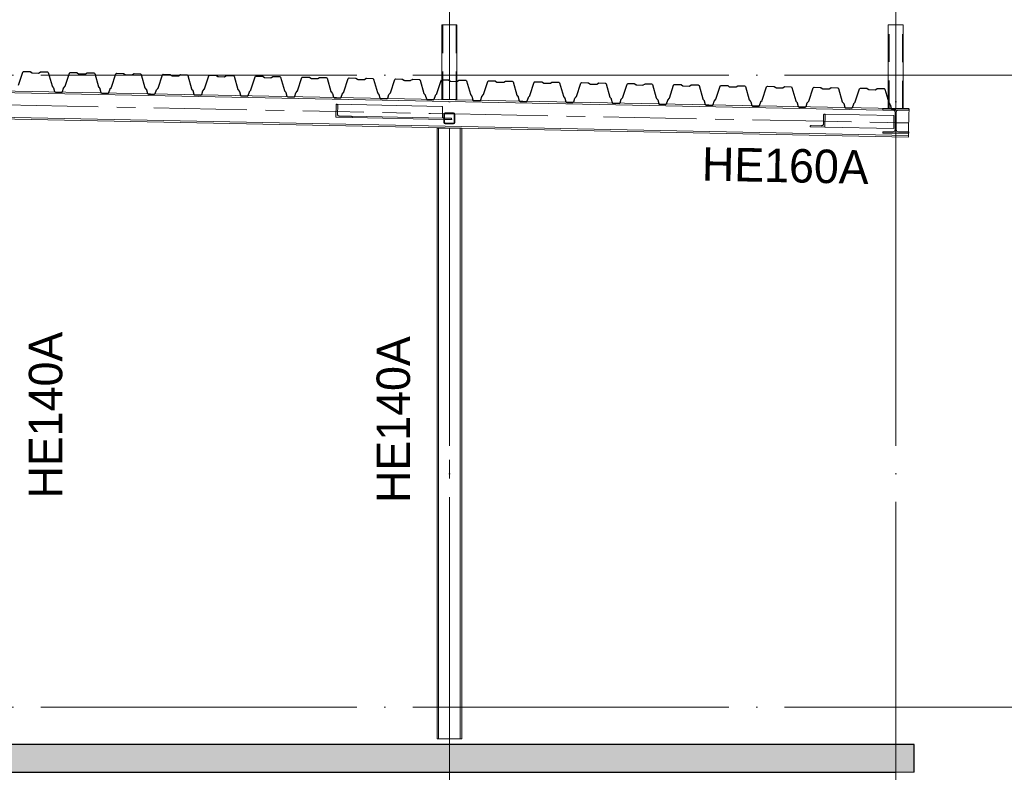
# Model space of a CAD drawing. Header units: millimetres. Extents: x 4517 to 474157, y -4632 to 9900.
# Tile 80 of 114: x 340815 to 346110, y -350 to 3698. Entities that reach past the tile are written whole.
import ezdxf

# ---------------------------------------------------------------- set-up
doc = ezdxf.new("R2010")
doc.units = ezdxf.units.MM
for name, pattern in [('WSP_hartlijn', [800, 500, -100, 100, -100]), ('WSP_hhidden', [250, 150, -100]), ('WSP_stramienlijn', [2000, 1700, -150, 0, -150])]:
    doc.linetypes.add(name, pattern=pattern)
for name, color, linetype, lineweight in [('00_algemeen - hartlijn', 7, 'WSP_hartlijn', 13), ('00_algemeen - hhidden - 0_13mm', 7, 'WSP_hhidden', 13), ('07_stramien', 4, 'Continuous', 13), ('07_stramien - levels', 7, 'Continuous', 13), ('23_vloeren', 2, 'Continuous', 18), ('23_vloeren - hatch', 1, 'Continuous', 18), ('23_vloeren -cut-', 3, 'Continuous', 25), ('28_hoofddraagconstructies - kolommen en liggers', 1, 'Continuous', 13), ('28_hoofddraagconstructies - kolommen en liggers - staal', 1, 'Continuous', 13), ('28_hoofddraagconstructies - kolommen en liggers - staal -cut-', 2, 'Continuous', 13), ('28_hoofddraagconstructies - tags', 7, 'Continuous', 18)]:
    doc.layers.add(name, color=color, linetype=linetype, lineweight=lineweight)
doc.styles.add('Revittext_1', font='txt', dxfattribs={"height": 180})

# ---------------------------------------------------------------- blocks, each defined once
blk = doc.blocks.new('28_WSP_SC_staal - HE v21-0 - HE140A - S235-1325940-as F')
at = {"layer": '00_algemeen - hartlijn'}
blk.add_line((41000, -170), (41000, 3114.7), dxfattribs=at)
blk = doc.blocks.new('28_WSP_SF_staal - HE v21-0 - HE140A-1328806-as F')
at = {"layer": '28_hoofddraagconstructies - kolommen en liggers', "linetype": 'WSP_hhidden'}
blk.add_hatch(color=256, dxfattribs=at).paths.add_polyline_path([(50530, 3087.1), (50670, 3087.1), (50670, 3095.6), (50614.8, 3095.6), (50606.3, 3099.2), (50602.8, 3107.6), (50602.8, 3199.6), (50607.2, 3208.5), (50614.8, 3211.6), (50670, 3211.6), (50670, 3220.1), (50530, 3220.1), (50530, 3211.6), (50585.3, 3211.6), (50593.7, 3208.1), (50597.3, 3199.6), (50597.3, 3107.6), (50593.7, 3099.2), (50585.3, 3095.6), (50530, 3095.6)])
at = {"layer": '28_hoofddraagconstructies - kolommen en liggers - staal -cut-'}
for p, q in [((50530, 3220.1), (50530, 3211.6)), ((50670, 3220.1), (50530, 3220.1)), ((50530, 3211.6), (50585.3, 3211.6)), ((50597.3, 3199.6), (50597.3, 3107.6)), ((50602.8, 3107.6), (50602.8, 3199.6)), ((50614.8, 3211.6), (50670, 3211.6)), ((50670, 3211.6), (50670, 3220.1)), ((50585.3, 3095.6), (50530, 3095.6)), ((50530, 3095.6), (50530, 3087.1)), ((50530, 3087.1), (50670, 3087.1)), ((50670, 3095.6), (50614.8, 3095.6)), ((50670, 3087.1), (50670, 3095.6))]:
    blk.add_line(p, q, dxfattribs=at)
for centre, start, end in [((50585.3, 3199.6), 0, 90), ((50614.8, 3199.6), 90, 180), ((50585.3, 3107.6), 270, 0), ((50614.8, 3107.6), 180, 270)]:
    blk.add_arc(centre, 12, start, end, dxfattribs=at)
blk = doc.blocks.new('28_WSP_SF_staal - RHS v18-0 - SHSC 60x60x4 - S275-1328984-as F')
at = {"layer": '28_hoofddraagconstructies - kolommen en liggers', "linetype": 'WSP_hhidden'}
h = blk.add_hatch(color=256, dxfattribs=at)
h.paths.add_polyline_path([(48178, 3138), (48222, 3138), (48227.7, 3140.4), (48230, 3146), (48230, 3190), (48227.7, 3195.7), (48222, 3198), (48178, 3198), (48172.3, 3195.7), (48170, 3190), (48170.2, 3145.4), (48172.3, 3140.4)])
h.paths.add_polyline_path([(48222, 3142), (48178, 3142), (48175.2, 3143.2), (48174, 3146), (48174, 3190), (48175.2, 3192.9), (48178, 3194), (48222, 3194), (48224.8, 3192.9), (48226, 3190), (48226, 3146), (48224.8, 3143.2)])
at = {"layer": '28_hoofddraagconstructies - kolommen en liggers - staal -cut-'}
for p, q in [((48170, 3190), (48170, 3146)), ((48174, 3146), (48174, 3190)), ((48222, 3198), (48178, 3198)), ((48178, 3194), (48222, 3194)), ((48226, 3190), (48226, 3146)), ((48230, 3146), (48230, 3190)), ((48222, 3142), (48178, 3142)), ((48178, 3138), (48222, 3138))]:
    blk.add_line(p, q, dxfattribs=at)
for centre, radius, start, end in [((48178, 3190), 8, 90, 180), ((48178, 3190), 4, 90, 180), ((48222, 3190), 8, 0, 90), ((48222, 3190), 4, 0, 90), ((48178, 3146), 8, 180, 270), ((48178, 3146), 4, 180, 270), ((48222, 3146), 8, 270, 360), ((48222, 3146), 4, 270, 0)]:
    blk.add_arc(centre, radius, start, end, dxfattribs=at)
blk = doc.blocks.new('28_WSP_SC_staal - RHS v18-0 - SHSC 80x80x4 - S275-1327902-as F')
at = {"layer": '00_algemeen - hartlijn'}
blk.add_line((48200, 3268.9), (48200, 3670.1), dxfattribs=at)
at = {"layer": '00_algemeen - hhidden - 0_13mm'}
for p, q in [((48164, 3268.9), (48164, 3670.1)), ((48236, 3268.9), (48236, 3670.1))]:
    blk.add_line(p, q, dxfattribs=at)
blk = doc.blocks.new('28_WSP_SF_staal - HFL v21-0 - Lequ 70x70x7-1325707-as F')
at = {"layer": '28_hoofddraagconstructies - kolommen en liggers', "linetype": 'WSP_hhidden'}
blk.add_hatch(color=256, dxfattribs=at).paths.add_polyline_path([(50218.5, 3120.7), (50219.9, 3190.7), (50217.1, 3190.8), (50212, 3186.4), (50209.9, 3133), (50207.1, 3129.9), (50203, 3128.3), (50191.4, 3128.3), (50145.4, 3129.2), (50140.3, 3124.8), (50140.2, 3122.3), (50191.4, 3121.3)])
at = {"layer": '28_hoofddraagconstructies - kolommen en liggers - staal'}
for p, q in [((50219.9, 3190.7), (50590.3, 3183.3)), ((50590.3, 3183.3), (50588.9, 3113.3)), ((50218.5, 3120.7), (50588.9, 3113.3))]:
    blk.add_line(p, q, dxfattribs=at)
at = {"layer": '28_hoofddraagconstructies - kolommen en liggers - staal -cut-'}
for p, q in [((50212, 3186.4), (50211, 3136.9)), ((50219.9, 3190.7), (50217.1, 3190.8)), ((50218.5, 3120.7), (50219.9, 3190.7)), ((50140.3, 3124.8), (50140.2, 3122.3)), ((50200.7, 3128.1), (50145.4, 3129.2)), ((50140.2, 3122.3), (50218.5, 3120.7))]:
    blk.add_line(p, q, dxfattribs=at)
at = {"layer": '28_hoofddraagconstructies - kolommen en liggers - staal -cut-', "flags": 128}
for points in [[(50217.1, 3190.8), (50216, 3190.7), (50214.9, 3190.4), (50213.9, 3189.9), (50213.1, 3189.2), (50212.5, 3188.3), (50212.1, 3187.4), (50212, 3186.4)], [(50145.4, 3129.2), (50144.3, 3129.1), (50143.2, 3128.8), (50142.3, 3128.3), (50141.4, 3127.6), (50140.8, 3126.7), (50140.4, 3125.8), (50140.3, 3124.8)], [(50211, 3136.9), (50210.7, 3134.9), (50209.9, 3133), (50208.7, 3131.3), (50207.1, 3129.9), (50205.1, 3128.9), (50203, 3128.3), (50200.7, 3128.1)]]:
    blk.add_lwpolyline(points, dxfattribs=at)
blk = doc.blocks.new('28_WSP_SF_staal - HE v21-0 - HE160A-1328804-as F')
at = {"layer": '00_algemeen - hartlijn'}
for p, q in [((45811.6, 3239.7), (47590.2, 3204.2)), ((48097.5, 3194.1), (48171.1, 3192.6)), ((48175, 3192.5), (48225.4, 3191.5)), ((48229.4, 3191.5), (50211.3, 3151.9)), ((50554, 3145), (50597.3, 3144.2)), ((50602.8, 3144.1), (50670.2, 3142.7))]:
    blk.add_line(p, q, dxfattribs=at)
at = {"layer": '28_hoofddraagconstructies - kolommen en liggers', "linetype": 'WSP_hhidden'}
for p, q in [((47590.2, 3204.2), (48097.5, 3194.1)), ((48171.1, 3192.6), (48175, 3192.5)), ((48225.4, 3191.5), (48229.4, 3191.5)), ((50211.3, 3151.9), (50553.9, 3145)), ((50597.3, 3144.2), (50602.7, 3144.1))]:
    blk.add_line(p, q, dxfattribs=at)
blk = doc.blocks.new('28_WSP_SF_staal - HFL v21-0 - Lequ 70x70x7-1325704-as F')
at = {"layer": '28_hoofddraagconstructies - kolommen en liggers', "linetype": 'WSP_hhidden'}
blk.add_hatch(color=256, dxfattribs=at).paths.add_polyline_path([(47676.8, 3171.5), (47676.8, 3174), (47671.3, 3178.6), (47604.8, 3180.8), (47600.9, 3183.4), (47598.8, 3187), (47598.6, 3189.1), (47599.6, 3238.5), (47594, 3243.2), (47590.9, 3243.2), (47589.5, 3173.2), (47592.5, 3173.2)])
for p, q in [((48163.4, 3227.3), (48162.4, 3177.8)), ((48174, 3168.6), (48170, 3168.6)), ((48174, 3161.6), (48170, 3161.6))]:
    blk.add_line(p, q, dxfattribs=at)
for centre, major_axis, start_param, end_param in [((48159.8, 3227.4), (0.09, 4.5), 4.712389, 6.283185), ((48169.6, 3177.6), (0.18, 9), 1.570796, 3.116304)]:
    blk.add_ellipse(centre, major_axis=major_axis, ratio=0.80215, start_param=start_param, end_param=end_param, dxfattribs=at)
at = {"layer": '28_hoofddraagconstructies - kolommen en liggers - staal'}
for p, q in [((48159.9, 3231.9), (47594, 3243.2)), ((48170, 3168.6), (47671.3, 3178.6)), ((48170, 3161.6), (47676.8, 3171.5)), ((48209.1, 3167.9), (48174, 3168.6)), ((48212.6, 3160.8), (48174, 3161.6)), ((48212.7, 3163.3), (48212.6, 3160.8))]:
    blk.add_line(p, q, dxfattribs=at)
blk.add_ellipse((48209.1, 3163.4), major_axis=(0.09, 4.5), ratio=0.80215, start_param=4.712389, end_param=6.283185, dxfattribs=at)
at = {"layer": '28_hoofddraagconstructies - kolommen en liggers - staal -cut-'}
for p, q in [((47590.9, 3243.2), (47589.5, 3173.2)), ((47594, 3243.2), (47590.9, 3243.2)), ((47598.6, 3189.1), (47599.6, 3238.5)), ((47671.3, 3178.6), (47609.6, 3179.8)), ((47589.5, 3173.2), (47676.8, 3171.5)), ((47676.8, 3171.5), (47676.8, 3174))]:
    blk.add_line(p, q, dxfattribs=at)
at = {"layer": '28_hoofddraagconstructies - kolommen en liggers - staal -cut-', "flags": 128}
for points in [[(47599.6, 3238.5), (47599.4, 3239.5), (47599, 3240.5), (47598.4, 3241.4), (47597.5, 3242.1), (47596.5, 3242.7), (47595.3, 3243), (47594.4, 3243.1)], [(47609.6, 3179.8), (47607.1, 3180.1), (47604.8, 3180.8), (47602.7, 3181.9), (47600.9, 3183.4), (47599.6, 3185.1), (47598.8, 3187), (47598.6, 3189.1)], [(47676.8, 3174), (47676.7, 3175), (47676.3, 3176), (47675.7, 3176.8), (47674.8, 3177.5), (47673.7, 3178.1), (47672.6, 3178.5), (47671.6, 3178.6)]]:
    blk.add_lwpolyline(points, dxfattribs=at)
blk = doc.blocks.new('28_WSP_SC_staal - RHS v18-0 - SHSC 80x80x4 - S275-1327757-as F')
at = {"layer": '00_algemeen - hartlijn'}
blk.add_line((50600, 3220.1), (50600, 3670.1), dxfattribs=at)
at = {"layer": '00_algemeen - hhidden - 0_13mm'}
for p, q in [((50564, 3220.9), (50564, 3670.1)), ((50636, 3220.1), (50636, 3670.1))]:
    blk.add_line(p, q, dxfattribs=at)
at = {"layer": '28_hoofddraagconstructies - kolommen en liggers', "linetype": 'WSP_hhidden'}
for p, q in [((50560, 3220.9), (50560, 3220.1)), ((50564, 3220.1), (50564, 3220.8))]:
    blk.add_line(p, q, dxfattribs=at)
at = {"layer": '28_hoofddraagconstructies - kolommen en liggers - staal'}
for p, q in [((50560, 3670.1), (50560, 3260.2)), ((50560, 3670.1), (50568, 3670.1)), ((50568, 3670.1), (50632, 3670.1)), ((50632, 3670.1), (50640, 3670.1)), ((50640, 3220.1), (50640, 3670.1)), ((50560, 3259.9), (50560, 3220.9))]:
    blk.add_line(p, q, dxfattribs=at)

msp = doc.modelspace()

# ---------------------------------------------------------------- hatches: boundary and pattern name
at = {"layer": '23_vloeren - hatch'}
h = msp.add_hatch(color=10, dxfattribs=at)
h.paths.add_polyline_path([(345526.1, -350), (345626.1, -350), (345626.1, -200), (333426.1, -200), (333426.1, -350), (344285.8, -350)])
h.paths.add_polyline_path([(297426.1, -350), (324026.1, -350), (324026.1, -200), (297426.1, -200)])

# ---------------------------------------------------------------- linework, layer by layer
at = {"layer": '07_stramien', "linetype": 'WSP_stramienlijn'}
for p, q in [((343126.1, -4594.5), (343126.1, 9000)), ((345526.1, -4594.5), (345526.1, 9000))]:
    msp.add_line(p, q, dxfattribs=at)
at = {"layer": '07_stramien - levels', "linetype": 'WSP_stramienlijn'}
for p, q in [((292926.1, 3400), (349200.4, 3400)), ((292926.1, 0), (349200.4, 0))]:
    msp.add_line(p, q, dxfattribs=at)
at = {"layer": '23_vloeren', "color": 55}
msp.add_line((345526.1, -350), (345626.1, -350), dxfattribs=at)
at = {"layer": '23_vloeren -cut-'}
for p, q in [((340809.4, 3345.7), (340832.6, 3416.5)), ((340832.6, 3416.5), (340834.4, 3419)), ((340834.4, 3419), (340837.4, 3419.9)), ((340837.4, 3419.9), (340871.3, 3419.2)), ((340871.3, 3419.2), (340872.7, 3419)), ((340872.7, 3419), (340874, 3418.3)), ((340874, 3418.3), (340881.9, 3412.9)), ((340881.9, 3412.9), (340883.2, 3412.2)), ((340883.2, 3412.2), (340884.6, 3412)), ((340884.6, 3412), (340916.7, 3411.3)), ((340916.7, 3411.3), (340918.1, 3411.5)), ((340918.1, 3411.5), (340919.5, 3412.1)), ((340919.5, 3412.1), (340927.5, 3417.3)), ((340927.5, 3417.3), (340928.9, 3417.9)), ((340928.9, 3417.9), (340930.3, 3418.1)), ((340930.3, 3418.1), (340964.2, 3417.4)), ((340964.2, 3417.4), (340967.1, 3416.3)), ((340967.1, 3416.3), (340968.9, 3413.7)), ((340968.9, 3413.7), (340989.2, 3342.1)), ((341059.3, 3340.7), (341082.5, 3411.5)), ((341082.5, 3411.5), (341084.4, 3414)), ((341084.4, 3414), (341087.4, 3414.9)), ((341087.4, 3414.9), (341121.2, 3414.2)), ((341121.2, 3414.2), (341122.7, 3414)), ((341122.7, 3414), (341124, 3413.3)), ((341124, 3413.3), (341131.8, 3407.9)), ((341131.8, 3407.9), (341133.1, 3407.2)), ((341133.1, 3407.2), (341134.6, 3407)), ((341134.6, 3407), (341166.6, 3406.3)), ((341166.6, 3406.3), (341168.1, 3406.5)), ((341168.1, 3406.5), (341169.4, 3407.1)), ((341169.4, 3407.1), (341177.5, 3412.3)), ((341177.5, 3412.3), (341178.8, 3412.9)), ((341178.8, 3412.9), (341180.3, 3413.1)), ((341180.3, 3413.1), (341214.1, 3412.4)), ((341214.1, 3412.4), (341217.1, 3411.3)), ((341217.1, 3411.3), (341218.8, 3408.7)), ((341218.8, 3408.7), (341239.2, 3337.1)), ((341309.3, 3335.7), (341332.5, 3406.5)), ((341332.5, 3406.5), (341334.3, 3409)), ((341334.3, 3409), (341337.3, 3409.9)), ((341337.3, 3409.9), (341371.2, 3409.2)), ((341371.2, 3409.2), (341372.6, 3409)), ((341372.6, 3409), (341373.9, 3408.3)), ((341373.9, 3408.3), (341381.8, 3402.9)), ((341381.8, 3402.9), (341383.1, 3402.2)), ((341383.1, 3402.2), (341384.5, 3402)), ((341384.5, 3402), (341416.6, 3401.3)), ((341416.6, 3401.3), (341418, 3401.5)), ((341418, 3401.5), (341419.4, 3402.1)), ((341419.4, 3402.1), (341427.4, 3407.3)), ((341427.4, 3407.3), (341428.8, 3407.9)), ((341428.8, 3407.9), (341430.2, 3408.1)), ((341430.2, 3408.1), (341464.1, 3407.4)), ((341464.1, 3407.4), (341467, 3406.3)), ((341467, 3406.3), (341468.8, 3403.7)), ((341468.8, 3403.7), (341489.1, 3332.1)), ((341559.2, 3330.7), (341582.4, 3401.5)), ((341582.4, 3401.5), (341584.3, 3404)), ((341584.3, 3404), (341587.3, 3404.9)), ((341587.3, 3404.9), (341621.1, 3404.2)), ((341621.1, 3404.2), (341622.6, 3404)), ((341622.6, 3404), (341623.9, 3403.3)), ((341623.9, 3403.3), (341631.7, 3397.9)), ((341631.7, 3397.9), (341633, 3397.2)), ((341633, 3397.2), (341634.5, 3397)), ((341634.5, 3397), (341666.5, 3396.3)), ((341666.5, 3396.3), (341668, 3396.5)), ((341668, 3396.5), (341669.3, 3397.1)), ((341669.3, 3397.1), (341677.4, 3402.3)), ((341677.4, 3402.3), (341678.7, 3402.9)), ((341678.7, 3402.9), (341680.2, 3403.1)), ((341680.2, 3403.1), (341714, 3402.4)), ((341714, 3402.4), (341717, 3401.3)), ((341717, 3401.3), (341718.7, 3398.7)), ((341718.7, 3398.7), (341739.1, 3327.1)), ((341809.2, 3325.7), (341832.4, 3396.5)), ((341832.4, 3396.5), (341834.2, 3399)), ((341834.2, 3399), (341837.2, 3399.9)), ((341837.2, 3399.9), (341871.1, 3399.2)), ((341871.1, 3399.2), (341872.5, 3399)), ((341872.5, 3399), (341873.8, 3398.3)), ((341873.8, 3398.3), (341881.7, 3392.9)), ((341881.7, 3392.9), (341883, 3392.2)), ((341883, 3392.2), (341884.4, 3392)), ((341884.4, 3392), (341916.5, 3391.3)), ((341916.5, 3391.3), (341917.9, 3391.5)), ((341917.9, 3391.5), (341919.3, 3392.1)), ((341919.3, 3392.1), (341927.3, 3397.3)), ((341927.3, 3397.3), (341928.7, 3397.9)), ((341928.7, 3397.9), (341930.1, 3398.1)), ((341930.1, 3398.1), (341964, 3397.4)), ((341964, 3397.4), (341966.9, 3396.3)), ((341966.9, 3396.3), (341968.7, 3393.7)), ((341968.7, 3393.7), (341989, 3322.1)), ((342059.1, 3320.7), (342082.3, 3391.5)), ((342082.3, 3391.5), (342084.2, 3394)), ((342084.2, 3394), (342087.2, 3394.9)), ((342087.2, 3394.9), (342121, 3394.2)), ((342121, 3394.2), (342122.5, 3394)), ((342122.5, 3394), (342123.8, 3393.3)), ((342123.8, 3393.3), (342131.6, 3387.9)), ((342169.2, 3387.1), (342177.3, 3392.3)), ((342177.3, 3392.3), (342178.6, 3392.9)), ((342178.6, 3392.9), (342180.1, 3393.1)), ((342180.1, 3393.1), (342213.9, 3392.4)), ((342213.9, 3392.4), (342216.9, 3391.3)), ((342216.9, 3391.3), (342218.6, 3388.7)), ((342218.6, 3388.7), (342239, 3317.1)), ((342332.3, 3386.5), (342334.1, 3389)), ((342334.1, 3389), (342337.1, 3389.9)), ((342337.1, 3389.9), (342371, 3389.2)), ((342371, 3389.2), (342372.4, 3389)), ((342372.4, 3389), (342373.7, 3388.3)), ((340989.2, 3342.1), (340989.6, 3341.1)), ((340989.6, 3341.1), (340990.3, 3340.2)), ((340990.3, 3340.2), (340996, 3333.5)), ((341052.2, 3332.4), (341058.2, 3338.8)), ((341058.2, 3338.8), (341058.9, 3339.7)), ((341058.9, 3339.7), (341059.3, 3340.7)), ((341239.2, 3337.1), (341239.6, 3336.1)), ((341239.6, 3336.1), (341240.2, 3335.2)), ((341308.8, 3334.7), (341309.3, 3335.7)), ((342131.6, 3387.9), (342132.9, 3387.2)), ((342132.9, 3387.2), (342134.4, 3387)), ((342134.4, 3387), (342166.4, 3386.3)), ((342166.4, 3386.3), (342167.9, 3386.5)), ((342167.9, 3386.5), (342169.2, 3387.1)), ((342309.1, 3315.7), (342332.3, 3386.5)), ((342373.7, 3388.3), (342381.6, 3382.9)), ((342381.6, 3382.9), (342382.9, 3382.2)), ((342382.9, 3382.2), (342384.3, 3382)), ((342384.3, 3382), (342416.4, 3381.3)), ((342416.4, 3381.3), (342417.8, 3381.5)), ((342417.8, 3381.5), (342419.2, 3382.1)), ((342419.2, 3382.1), (342427.2, 3387.3)), ((342427.2, 3387.3), (342428.6, 3387.9)), ((342428.6, 3387.9), (342430, 3388.1)), ((342430, 3388.1), (342463.9, 3387.4)), ((342463.9, 3387.4), (342466.8, 3386.3)), ((342466.8, 3386.3), (342468.6, 3383.7)), ((342468.6, 3383.7), (342488.9, 3312.1)), ((342559, 3310.7), (342582.2, 3381.5)), ((342582.2, 3381.5), (342584.1, 3384)), ((342584.1, 3384), (342587.1, 3384.9)), ((342587.1, 3384.9), (342620.9, 3384.2)), ((342620.9, 3384.2), (342622.4, 3384)), ((342622.4, 3384), (342623.7, 3383.3)), ((342623.7, 3383.3), (342631.5, 3377.9)), ((342631.5, 3377.9), (342632.8, 3377.2)), ((342632.8, 3377.2), (342634.3, 3377)), ((342634.3, 3377), (342666.3, 3376.3)), ((342666.3, 3376.3), (342667.8, 3376.5)), ((342667.8, 3376.5), (342669.1, 3377.1)), ((342669.1, 3377.1), (342677.2, 3382.3)), ((342677.2, 3382.3), (342678.5, 3382.9)), ((342678.5, 3382.9), (342680, 3383.1)), ((342680, 3383.1), (342713.8, 3382.4)), ((342713.8, 3382.4), (342716.8, 3381.3)), ((342716.8, 3381.3), (342718.5, 3378.8)), ((342718.5, 3378.8), (342738.9, 3307.1)), ((342809, 3305.7), (342832.2, 3376.5)), ((342832.2, 3376.5), (342834, 3379)), ((342834, 3379), (342837, 3379.9)), ((342837, 3379.9), (342870.9, 3379.2)), ((342870.9, 3379.2), (342872.3, 3379)), ((342872.3, 3379), (342873.6, 3378.3)), ((342873.6, 3378.3), (342881.5, 3372.9)), ((342881.5, 3372.9), (342882.8, 3372.2)), ((342882.8, 3372.2), (342884.2, 3372)), ((342884.2, 3372), (342916.3, 3371.4)), ((342916.3, 3371.4), (342917.7, 3371.5)), ((342917.7, 3371.5), (342919.1, 3372.1)), ((342919.1, 3372.1), (342927.1, 3377.3)), ((342927.1, 3377.3), (342928.5, 3377.9)), ((342928.5, 3377.9), (342929.9, 3378.1)), ((342929.9, 3378.1), (342963.8, 3377.4)), ((342963.8, 3377.4), (342966.7, 3376.3)), ((342966.7, 3376.3), (342968.5, 3373.8)), ((342968.5, 3373.8), (342988.8, 3302.1)), ((343058.9, 3300.7), (343082.1, 3371.5)), ((343082.1, 3371.5), (343084, 3374)), ((343084, 3374), (343087, 3374.9)), ((343087, 3374.9), (343120.8, 3374.2)), ((343120.8, 3374.2), (343122.3, 3374)), ((343122.3, 3374), (343123.6, 3373.3)), ((343123.6, 3373.3), (343131.4, 3367.9)), ((343131.4, 3367.9), (343132.7, 3367.2)), ((343132.7, 3367.2), (343134.2, 3367)), ((343134.2, 3367), (343166.2, 3366.4)), ((343166.2, 3366.4), (343167.7, 3366.5)), ((343167.7, 3366.5), (343169, 3367.1)), ((343169, 3367.1), (343177.1, 3372.3)), ((343177.1, 3372.3), (343178.4, 3372.9)), ((343178.4, 3372.9), (343179.9, 3373.1)), ((343179.9, 3373.1), (343213.7, 3372.4)), ((343213.7, 3372.4), (343216.7, 3371.3)), ((343216.7, 3371.3), (343218.4, 3368.8)), ((343218.4, 3368.8), (343238.8, 3297.1)), ((343308.9, 3295.7), (343332.1, 3366.5)), ((343332.1, 3366.5), (343333.9, 3369)), ((343333.9, 3369), (343336.9, 3369.9)), ((343336.9, 3369.9), (343370.8, 3369.2)), ((343370.8, 3369.2), (343372.2, 3369)), ((343372.2, 3369), (343373.5, 3368.3)), ((343373.5, 3368.3), (343381.4, 3362.9)), ((343381.4, 3362.9), (343382.7, 3362.2)), ((343382.7, 3362.2), (343384.1, 3362)), ((343384.1, 3362), (343416.2, 3361.4)), ((343416.2, 3361.4), (343417.6, 3361.5)), ((343417.6, 3361.5), (343419, 3362.1)), ((343419, 3362.1), (343427, 3367.3)), ((343427, 3367.3), (343428.4, 3367.9)), ((343428.4, 3367.9), (343429.8, 3368.1)), ((343429.8, 3368.1), (343463.7, 3367.4)), ((343463.7, 3367.4), (343466.6, 3366.3)), ((343466.6, 3366.3), (343468.4, 3363.8)), ((343468.4, 3363.8), (343488.7, 3292.1)), ((343558.8, 3290.7), (343582, 3361.5)), ((343582, 3361.5), (343583.9, 3364)), ((343583.9, 3364), (343586.9, 3364.9)), ((343586.9, 3364.9), (343620.7, 3364.2)), ((343620.7, 3364.2), (343622.2, 3364)), ((343622.2, 3364), (343623.5, 3363.4)), ((343623.5, 3363.4), (343631.3, 3357.9)), ((343631.3, 3357.9), (343632.6, 3357.2)), ((343632.6, 3357.2), (343634.1, 3357)), ((343634.1, 3357), (343666.1, 3356.4)), ((343666.1, 3356.4), (343667.6, 3356.5)), ((343667.6, 3356.5), (343668.9, 3357.1)), ((343668.9, 3357.1), (343677, 3362.3)), ((343677, 3362.3), (343678.3, 3362.9)), ((343678.3, 3362.9), (343679.8, 3363.1)), ((343679.8, 3363.1), (343713.6, 3362.4)), ((343713.6, 3362.4), (343716.6, 3361.3)), ((343716.6, 3361.3), (343718.3, 3358.8)), ((343718.3, 3358.8), (343738.7, 3287.1)), ((343808.8, 3285.7), (343832, 3356.5)), ((343832, 3356.5), (343833.8, 3359)), ((343833.8, 3359), (343836.8, 3359.9)), ((343836.8, 3359.9), (343870.7, 3359.2)), ((343870.7, 3359.2), (343872.1, 3359)), ((343872.1, 3359), (343873.4, 3358.4)), ((343873.4, 3358.4), (343881.3, 3352.9)), ((343881.3, 3352.9), (343882.6, 3352.2)), ((343882.6, 3352.2), (343884, 3352)), ((343884, 3352), (343916.1, 3351.4)), ((343916.1, 3351.4), (343917.5, 3351.5)), ((343917.5, 3351.5), (343918.9, 3352.1)), ((343918.9, 3352.1), (343926.9, 3357.3)), ((343926.9, 3357.3), (343928.3, 3357.9)), ((343928.3, 3357.9), (343929.7, 3358.1)), ((343929.7, 3358.1), (343963.6, 3357.4)), ((343963.6, 3357.4), (343966.5, 3356.3)), ((343966.5, 3356.3), (343968.3, 3353.8)), ((343968.3, 3353.8), (343988.6, 3282.1)), ((344058.7, 3280.7), (344081.9, 3351.5)), ((344081.9, 3351.5), (344083.8, 3354)), ((344083.8, 3354), (344086.8, 3354.9)), ((344086.8, 3354.9), (344120.6, 3354.2)), ((344120.6, 3354.2), (344122.1, 3354)), ((344122.1, 3354), (344123.4, 3353.4)), ((344123.4, 3353.4), (344131.2, 3347.9)), ((344131.2, 3347.9), (344132.5, 3347.2)), ((344132.5, 3347.2), (344134, 3347)), ((344134, 3347), (344166, 3346.4)), ((344166, 3346.4), (344167.5, 3346.5)), ((344167.5, 3346.5), (344168.8, 3347.1)), ((344168.8, 3347.1), (344176.9, 3352.3)), ((344176.9, 3352.3), (344178.2, 3352.9)), ((344178.2, 3352.9), (344179.7, 3353.1)), ((344179.7, 3353.1), (344213.5, 3352.4)), ((344213.5, 3352.4), (344216.5, 3351.3)), ((344216.5, 3351.3), (344218.2, 3348.8)), ((344218.2, 3348.8), (344238.6, 3277.1)), ((344308.7, 3275.7), (344331.9, 3346.5)), ((344331.9, 3346.5), (344333.7, 3349)), ((344333.7, 3349), (344336.7, 3349.9)), ((344336.7, 3349.9), (344370.6, 3349.2)), ((344370.6, 3349.2), (344372, 3349)), ((344372, 3349), (344373.3, 3348.4)), ((344373.3, 3348.4), (344381.2, 3342.9)), ((344381.2, 3342.9), (344382.5, 3342.2)), ((344382.5, 3342.2), (344383.9, 3342)), ((344383.9, 3342), (344416, 3341.4)), ((344416, 3341.4), (344417.4, 3341.5)), ((344417.4, 3341.5), (344418.8, 3342.1)), ((344418.8, 3342.1), (344426.8, 3347.3)), ((344426.8, 3347.3), (344428.2, 3347.9)), ((344428.2, 3347.9), (344429.6, 3348.1)), ((344429.6, 3348.1), (344463.5, 3347.4)), ((344463.5, 3347.4), (344466.4, 3346.3)), ((344466.4, 3346.3), (344468.2, 3343.8)), ((344468.2, 3343.8), (344488.5, 3272.1)), ((344558.6, 3270.7), (344581.8, 3341.5)), ((344581.8, 3341.5), (344583.7, 3344)), ((344583.7, 3344), (344586.7, 3344.9)), ((344586.7, 3344.9), (344620.5, 3344.2)), ((344620.5, 3344.2), (344622, 3344)), ((344622, 3344), (344623.3, 3343.4)), ((344623.3, 3343.4), (344631.1, 3337.9)), ((344631.1, 3337.9), (344632.4, 3337.2)), ((344632.4, 3337.2), (344633.9, 3337)), ((344633.9, 3337), (344665.9, 3336.4)), ((344665.9, 3336.4), (344667.4, 3336.5)), ((344667.4, 3336.5), (344668.7, 3337.1)), ((344668.7, 3337.1), (344676.8, 3342.3)), ((344676.8, 3342.3), (344678.1, 3342.9)), ((344678.1, 3342.9), (344679.6, 3343.1)), ((344679.6, 3343.1), (344713.4, 3342.4)), ((344713.4, 3342.4), (344716.4, 3341.4)), ((344716.4, 3341.4), (344718.1, 3338.8)), ((344718.1, 3338.8), (344738.5, 3267.1)), ((344808.6, 3265.7), (344831.8, 3336.5)), ((344831.8, 3336.5), (344833.6, 3339)), ((344833.6, 3339), (344836.6, 3339.9)), ((344836.6, 3339.9), (344870.5, 3339.2)), ((344870.5, 3339.2), (344871.9, 3339)), ((344871.9, 3339), (344873.2, 3338.4)), ((344873.2, 3338.4), (344881.1, 3332.9)), ((344918.7, 3332.1), (344926.7, 3337.3)), ((344926.7, 3337.3), (344928.1, 3337.9)), ((344928.1, 3337.9), (344929.5, 3338.1)), ((344929.5, 3338.1), (344963.4, 3337.4)), ((344963.4, 3337.4), (344966.3, 3336.4)), ((344966.3, 3336.4), (344968.1, 3333.8)), ((340996, 3333.5), (340996.6, 3332.6)), ((340996.6, 3332.6), (340997, 3331.6)), ((340997, 3331.6), (341002.5, 3312.1)), ((341002.5, 3312.1), (341004.3, 3309.5)), ((341004.3, 3309.5), (341007.3, 3308.5)), ((341007.3, 3308.5), (341040, 3307.8)), ((341040, 3307.8), (341043, 3308.8)), ((341043, 3308.8), (341044.8, 3311.3)), ((341044.8, 3311.3), (341051.1, 3330.5)), ((341051.1, 3330.5), (341051.6, 3331.5)), ((341051.6, 3331.5), (341052.2, 3332.4)), ((341240.2, 3335.2), (341245.9, 3328.5)), ((341245.9, 3328.5), (341246.5, 3327.6)), ((341246.5, 3327.6), (341247, 3326.6)), ((341247, 3326.6), (341252.5, 3307.1)), ((341252.5, 3307.1), (341254.3, 3304.5)), ((341254.3, 3304.5), (341257.2, 3303.5)), ((341257.2, 3303.5), (341289.9, 3302.8)), ((341289.9, 3302.8), (341292.9, 3303.8)), ((341292.9, 3303.8), (341294.8, 3306.3)), ((341294.8, 3306.3), (341301.1, 3325.5)), ((341301.1, 3325.5), (341301.5, 3326.5)), ((341301.5, 3326.5), (341302.2, 3327.4)), ((341302.2, 3327.4), (341308.2, 3333.8)), ((341308.2, 3333.8), (341308.8, 3334.7)), ((341489.1, 3332.1), (341489.5, 3331.1)), ((341489.5, 3331.1), (341490.2, 3330.2)), ((341490.2, 3330.2), (341495.9, 3323.5)), ((341495.9, 3323.5), (341496.5, 3322.6)), ((341496.5, 3322.6), (341496.9, 3321.6)), ((341496.9, 3321.6), (341502.4, 3302.1)), ((341502.4, 3302.1), (341504.2, 3299.5)), ((341504.2, 3299.5), (341507.2, 3298.5)), ((341507.2, 3298.5), (341539.9, 3297.8)), ((341539.9, 3297.8), (341542.9, 3298.8)), ((341542.9, 3298.8), (341544.7, 3301.3)), ((341544.7, 3301.3), (341551, 3320.5)), ((341551, 3320.5), (341551.5, 3321.5)), ((341551.5, 3321.5), (341552.1, 3322.4)), ((341552.1, 3322.4), (341558.1, 3328.8)), ((341558.1, 3328.8), (341558.8, 3329.7)), ((341558.8, 3329.7), (341559.2, 3330.7)), ((341739.1, 3327.1), (341739.5, 3326.1)), ((341739.5, 3326.1), (341740.1, 3325.2)), ((341740.1, 3325.2), (341745.8, 3318.5)), ((341745.8, 3318.5), (341746.4, 3317.6)), ((341746.4, 3317.6), (341746.9, 3316.6)), ((341746.9, 3316.6), (341752.4, 3297.1)), ((341752.4, 3297.1), (341754.2, 3294.5)), ((341754.2, 3294.5), (341757.1, 3293.5)), ((341757.1, 3293.5), (341789.8, 3292.8)), ((341789.8, 3292.8), (341792.8, 3293.8)), ((341792.8, 3293.8), (341794.7, 3296.3)), ((341794.7, 3296.3), (341801, 3315.5)), ((341801, 3315.5), (341801.4, 3316.5)), ((341801.4, 3316.5), (341802.1, 3317.4)), ((341802.1, 3317.4), (341808.1, 3323.8)), ((341808.1, 3323.8), (341808.7, 3324.7)), ((341808.7, 3324.7), (341809.2, 3325.7)), ((341989, 3322.1), (341989.4, 3321.1)), ((341989.4, 3321.1), (341990.1, 3320.2)), ((341990.1, 3320.2), (341995.8, 3313.5)), ((341995.8, 3313.5), (341996.4, 3312.6)), ((341996.4, 3312.6), (341996.8, 3311.6)), ((341996.8, 3311.6), (342002.3, 3292.1)), ((342002.3, 3292.1), (342004.1, 3289.5)), ((342004.1, 3289.5), (342007.1, 3288.5)), ((342007.1, 3288.5), (342039.8, 3287.8)), ((342039.8, 3287.8), (342042.8, 3288.8)), ((342042.8, 3288.8), (342044.6, 3291.3)), ((342044.6, 3291.3), (342050.9, 3310.5)), ((342050.9, 3310.5), (342051.4, 3311.5)), ((342051.4, 3311.5), (342052, 3312.4)), ((342052, 3312.4), (342058, 3318.8)), ((342058, 3318.8), (342058.7, 3319.7)), ((342058.7, 3319.7), (342059.1, 3320.7)), ((342239, 3317.1), (342239.4, 3316.1)), ((342239.4, 3316.1), (342240, 3315.2)), ((342240, 3315.2), (342245.7, 3308.5)), ((342245.7, 3308.5), (342246.3, 3307.6)), ((342246.3, 3307.6), (342246.8, 3306.6)), ((342246.8, 3306.6), (342252.3, 3287.1)), ((342252.3, 3287.1), (342254.1, 3284.5)), ((342254.1, 3284.5), (342257, 3283.5)), ((342257, 3283.5), (342289.7, 3282.8)), ((342289.7, 3282.8), (342292.7, 3283.8)), ((342292.7, 3283.8), (342294.6, 3286.3)), ((342294.6, 3286.3), (342300.9, 3305.6)), ((342300.9, 3305.6), (342301.3, 3306.5)), ((342301.3, 3306.5), (342302, 3307.4)), ((342302, 3307.4), (342308, 3313.8)), ((342308, 3313.8), (342308.6, 3314.7)), ((342308.6, 3314.7), (342309.1, 3315.7)), ((342488.9, 3312.1), (342489.3, 3311.1)), ((342489.3, 3311.1), (342490, 3310.2)), ((342490, 3310.2), (342495.7, 3303.5)), ((342495.7, 3303.5), (342496.3, 3302.6)), ((342496.3, 3302.6), (342496.7, 3301.6)), ((342496.7, 3301.6), (342502.2, 3282.1)), ((342544.5, 3281.3), (342550.8, 3300.6)), ((342550.8, 3300.6), (342551.3, 3301.5)), ((342551.3, 3301.5), (342551.9, 3302.4)), ((342551.9, 3302.4), (342557.9, 3308.8)), ((342557.9, 3308.8), (342558.6, 3309.7)), ((342558.6, 3309.7), (342559, 3310.7)), ((342738.9, 3307.1), (342739.3, 3306.1)), ((342739.3, 3306.1), (342739.9, 3305.2)), ((342739.9, 3305.2), (342745.6, 3298.5)), ((342745.6, 3298.5), (342746.2, 3297.6)), ((342746.2, 3297.6), (342746.7, 3296.6)), ((342746.7, 3296.6), (342752.2, 3277.1)), ((342794.5, 3276.3), (342800.8, 3295.6)), ((342800.8, 3295.6), (342801.2, 3296.5)), ((342801.2, 3296.5), (342801.9, 3297.4)), ((342801.9, 3297.4), (342807.9, 3303.8)), ((342807.9, 3303.8), (342808.5, 3304.7)), ((342808.5, 3304.7), (342809, 3305.7)), ((342988.8, 3302.1), (342989.2, 3301.1)), ((342989.2, 3301.1), (342989.9, 3300.2)), ((342989.9, 3300.2), (342995.6, 3293.5)), ((342995.6, 3293.5), (342996.2, 3292.6)), ((342996.2, 3292.6), (342996.6, 3291.6)), ((342996.6, 3291.6), (343002.1, 3272.1)), ((343044.4, 3271.3), (343050.7, 3290.6)), ((343050.7, 3290.6), (343051.2, 3291.5)), ((343051.2, 3291.5), (343051.8, 3292.4)), ((343051.8, 3292.4), (343057.8, 3298.8)), ((343057.8, 3298.8), (343058.5, 3299.7)), ((343058.5, 3299.7), (343058.9, 3300.7)), ((343238.8, 3297.1), (343239.2, 3296.1)), ((343239.2, 3296.1), (343239.8, 3295.2)), ((343239.8, 3295.2), (343245.5, 3288.5)), ((343245.5, 3288.5), (343246.1, 3287.6)), ((343246.1, 3287.6), (343246.6, 3286.6)), ((343246.6, 3286.6), (343252.1, 3267.1)), ((343294.4, 3266.3), (343300.7, 3285.6)), ((343300.7, 3285.6), (343301.1, 3286.5)), ((343301.1, 3286.5), (343301.8, 3287.4)), ((343301.8, 3287.4), (343307.8, 3293.8)), ((343307.8, 3293.8), (343308.4, 3294.7)), ((343308.4, 3294.7), (343308.9, 3295.7)), ((343488.7, 3292.1), (343489.1, 3291.1)), ((343489.1, 3291.1), (343489.8, 3290.2)), ((343489.8, 3290.2), (343495.5, 3283.5)), ((343495.5, 3283.5), (343496.1, 3282.6)), ((343496.1, 3282.6), (343496.5, 3281.6)), ((343551.7, 3282.4), (343557.7, 3288.8)), ((343557.7, 3288.8), (343558.4, 3289.7)), ((343558.4, 3289.7), (343558.8, 3290.7)), ((343738.7, 3287.1), (343739.1, 3286.1)), ((343739.1, 3286.1), (343739.7, 3285.2)), ((343739.7, 3285.2), (343745.4, 3278.5)), ((343801.7, 3277.4), (343807.7, 3283.8)), ((343807.7, 3283.8), (343808.3, 3284.7)), ((343808.3, 3284.7), (343808.8, 3285.7)), ((344881.1, 3332.9), (344882.4, 3332.2)), ((344882.4, 3332.2), (344883.8, 3332)), ((344883.8, 3332), (344915.9, 3331.4)), ((344915.9, 3331.4), (344917.3, 3331.5)), ((344917.3, 3331.5), (344918.7, 3332.1)), ((344968.1, 3333.8), (344988.4, 3262.1)), ((345058.5, 3260.7), (345081.7, 3331.5)), ((345081.7, 3331.5), (345083.6, 3334)), ((345083.6, 3334), (345086.6, 3334.9)), ((345086.6, 3334.9), (345120.4, 3334.3)), ((345120.4, 3334.3), (345121.9, 3334)), ((345121.9, 3334), (345123.2, 3333.4)), ((345123.2, 3333.4), (345131, 3327.9)), ((345131, 3327.9), (345132.3, 3327.2)), ((345132.3, 3327.2), (345133.8, 3327)), ((345133.8, 3327), (345165.8, 3326.4)), ((345165.8, 3326.4), (345167.3, 3326.5)), ((345167.3, 3326.5), (345168.6, 3327.1)), ((345168.6, 3327.1), (345176.7, 3332.3)), ((345176.7, 3332.3), (345178, 3332.9)), ((345178, 3332.9), (345179.5, 3333.1)), ((345179.5, 3333.1), (345213.3, 3332.4)), ((345213.3, 3332.4), (345216.3, 3331.4)), ((345216.3, 3331.4), (345218, 3328.8)), ((345218, 3328.8), (345238.4, 3257.1)), ((345308.5, 3255.7), (345331.7, 3326.5)), ((345331.7, 3326.5), (345333.5, 3329)), ((345333.5, 3329), (345336.5, 3329.9)), ((345336.5, 3329.9), (345370.4, 3329.3)), ((345370.4, 3329.3), (345371.8, 3329)), ((345371.8, 3329), (345373.1, 3328.4)), ((345373.1, 3328.4), (345381, 3322.9)), ((345381, 3322.9), (345382.3, 3322.2)), ((345382.3, 3322.2), (345383.7, 3322)), ((345383.7, 3322), (345415.8, 3321.4)), ((345415.8, 3321.4), (345417.2, 3321.5)), ((345417.2, 3321.5), (345418.6, 3322.1)), ((345418.6, 3322.1), (345426.6, 3327.3)), ((345426.6, 3327.3), (345428, 3327.9)), ((345428, 3327.9), (345429.4, 3328.1)), ((345429.4, 3328.1), (345463.3, 3327.4)), ((345463.3, 3327.4), (345466.2, 3326.4)), ((345466.2, 3326.4), (345468, 3323.8)), ((345468, 3323.8), (345488.3, 3252.1)), ((342502.2, 3282.1), (342504, 3279.5)), ((342504, 3279.5), (342507, 3278.5)), ((342507, 3278.5), (342539.7, 3277.8)), ((342539.7, 3277.8), (342542.7, 3278.8)), ((342542.7, 3278.8), (342544.5, 3281.3)), ((342752.2, 3277.1), (342754, 3274.5)), ((342754, 3274.5), (342756.9, 3273.5)), ((342756.9, 3273.5), (342789.6, 3272.8)), ((342789.6, 3272.8), (342792.6, 3273.8)), ((342792.6, 3273.8), (342794.5, 3276.3)), ((343002.1, 3272.1), (343003.9, 3269.5)), ((343003.9, 3269.5), (343006.9, 3268.5)), ((343006.9, 3268.5), (343039.6, 3267.8)), ((343039.6, 3267.8), (343042.6, 3268.8)), ((343042.6, 3268.8), (343044.4, 3271.3)), ((343252.1, 3267.1), (343253.9, 3264.5)), ((343253.9, 3264.5), (343256.8, 3263.5)), ((343256.8, 3263.5), (343289.5, 3262.8)), ((343289.5, 3262.8), (343292.5, 3263.8)), ((343292.5, 3263.8), (343294.4, 3266.3)), ((343496.5, 3281.6), (343502, 3262.1)), ((343502, 3262.1), (343503.8, 3259.5)), ((343503.8, 3259.5), (343506.8, 3258.5)), ((343506.8, 3258.5), (343539.5, 3257.8)), ((343539.5, 3257.8), (343542.5, 3258.8)), ((343542.5, 3258.8), (343544.3, 3261.3)), ((343544.3, 3261.3), (343550.6, 3280.6)), ((343550.6, 3280.6), (343551.1, 3281.5)), ((343551.1, 3281.5), (343551.7, 3282.4)), ((343745.4, 3278.5), (343746, 3277.6)), ((343746, 3277.6), (343746.5, 3276.6)), ((343746.5, 3276.6), (343752, 3257.1)), ((343752, 3257.1), (343753.8, 3254.5)), ((343753.8, 3254.5), (343756.7, 3253.5)), ((343756.7, 3253.5), (343789.4, 3252.8)), ((343789.4, 3252.8), (343792.4, 3253.8)), ((343792.4, 3253.8), (343794.3, 3256.3)), ((343794.3, 3256.3), (343800.6, 3275.6)), ((343800.6, 3275.6), (343801, 3276.5)), ((343801, 3276.5), (343801.7, 3277.4)), ((343988.6, 3282.1), (343989, 3281.1)), ((343989, 3281.1), (343989.7, 3280.2)), ((343989.7, 3280.2), (343995.4, 3273.5)), ((343995.4, 3273.5), (343996, 3272.6)), ((343996, 3272.6), (343996.4, 3271.6)), ((343996.4, 3271.6), (344001.9, 3252.1)), ((344001.9, 3252.1), (344003.7, 3249.5)), ((344003.7, 3249.5), (344006.7, 3248.5)), ((344006.7, 3248.5), (344039.4, 3247.8)), ((344039.4, 3247.8), (344042.4, 3248.8)), ((344042.4, 3248.8), (344044.2, 3251.3)), ((344044.2, 3251.3), (344050.5, 3270.6)), ((344050.5, 3270.6), (344051, 3271.5)), ((344051, 3271.5), (344051.6, 3272.4)), ((344051.6, 3272.4), (344057.6, 3278.8)), ((344057.6, 3278.8), (344058.3, 3279.7)), ((344058.3, 3279.7), (344058.7, 3280.7)), ((344238.6, 3277.1), (344239, 3276.1)), ((344239, 3276.1), (344239.6, 3275.2)), ((344239.6, 3275.2), (344245.3, 3268.5)), ((344245.3, 3268.5), (344245.9, 3267.6)), ((344245.9, 3267.6), (344246.4, 3266.6)), ((344246.4, 3266.6), (344251.9, 3247.1)), ((344251.9, 3247.1), (344253.7, 3244.5)), ((344253.7, 3244.5), (344256.6, 3243.5)), ((344256.6, 3243.5), (344289.3, 3242.9)), ((344289.3, 3242.9), (344292.3, 3243.8)), ((344292.3, 3243.8), (344294.2, 3246.3)), ((344294.2, 3246.3), (344300.5, 3265.6)), ((344300.5, 3265.6), (344300.9, 3266.5)), ((344300.9, 3266.5), (344301.6, 3267.4)), ((344301.6, 3267.4), (344307.6, 3273.8)), ((344307.6, 3273.8), (344308.2, 3274.7)), ((344308.2, 3274.7), (344308.7, 3275.7)), ((344488.5, 3272.1), (344488.9, 3271.1)), ((344488.9, 3271.1), (344489.6, 3270.2)), ((344489.6, 3270.2), (344495.3, 3263.5)), ((344495.3, 3263.5), (344495.9, 3262.6)), ((344495.9, 3262.6), (344496.3, 3261.6)), ((344496.3, 3261.6), (344501.8, 3242.1)), ((344501.8, 3242.1), (344503.6, 3239.5)), ((344503.6, 3239.5), (344506.6, 3238.5)), ((344506.6, 3238.5), (344539.3, 3237.9)), ((344539.3, 3237.9), (344542.3, 3238.8)), ((344542.3, 3238.8), (344544.1, 3241.3)), ((344544.1, 3241.3), (344550.4, 3260.6)), ((344550.4, 3260.6), (344550.9, 3261.5)), ((344550.9, 3261.5), (344551.5, 3262.4)), ((344551.5, 3262.4), (344557.5, 3268.8)), ((344557.5, 3268.8), (344558.2, 3269.7)), ((344558.2, 3269.7), (344558.6, 3270.7)), ((344738.5, 3267.1), (344738.9, 3266.1)), ((344738.9, 3266.1), (344739.5, 3265.2)), ((344739.5, 3265.2), (344745.2, 3258.5)), ((344745.2, 3258.5), (344745.8, 3257.6)), ((344745.8, 3257.6), (344746.3, 3256.6)), ((344746.3, 3256.6), (344751.8, 3237.1)), ((344751.8, 3237.1), (344753.6, 3234.5)), ((344753.6, 3234.5), (344756.5, 3233.5)), ((344756.5, 3233.5), (344789.2, 3232.9)), ((344789.2, 3232.9), (344792.2, 3233.8)), ((344792.2, 3233.8), (344794.1, 3236.3)), ((344794.1, 3236.3), (344800.4, 3255.6)), ((344800.4, 3255.6), (344800.8, 3256.5)), ((344800.8, 3256.5), (344801.5, 3257.4)), ((344801.5, 3257.4), (344807.5, 3263.8)), ((344807.5, 3263.8), (344808.1, 3264.7)), ((344808.1, 3264.7), (344808.6, 3265.7)), ((344988.4, 3262.1), (344988.8, 3261.1)), ((344988.8, 3261.1), (344989.5, 3260.2)), ((344989.5, 3260.2), (344995.2, 3253.5)), ((344995.2, 3253.5), (344995.8, 3252.6)), ((344995.8, 3252.6), (344996.2, 3251.6)), ((344996.2, 3251.6), (345001.7, 3232.1)), ((345001.7, 3232.1), (345003.5, 3229.5)), ((345042.2, 3228.8), (345044, 3231.3)), ((345044, 3231.3), (345050.3, 3250.6)), ((345050.3, 3250.6), (345050.8, 3251.5)), ((345050.8, 3251.5), (345051.4, 3252.4)), ((345051.4, 3252.4), (345057.4, 3258.8)), ((345057.4, 3258.8), (345058.1, 3259.7)), ((345058.1, 3259.7), (345058.5, 3260.7)), ((345238.4, 3257.1), (345238.8, 3256.1)), ((345238.8, 3256.1), (345239.4, 3255.2)), ((345239.4, 3255.2), (345245.1, 3248.5)), ((345245.1, 3248.5), (345245.7, 3247.6)), ((345245.7, 3247.6), (345246.2, 3246.6)), ((345246.2, 3246.6), (345251.7, 3227.1)), ((345294, 3226.3), (345300.3, 3245.6)), ((345300.3, 3245.6), (345300.7, 3246.5)), ((345300.7, 3246.5), (345301.4, 3247.4)), ((345301.4, 3247.4), (345307.4, 3253.8)), ((345307.4, 3253.8), (345308, 3254.7)), ((345308, 3254.7), (345308.5, 3255.7)), ((345488.3, 3252.1), (345488.7, 3251.1)), ((345488.7, 3251.1), (345489.4, 3250.2)), ((345489.4, 3250.2), (345495.1, 3243.5)), ((345495.1, 3243.5), (345495.7, 3242.6)), ((345495.7, 3242.6), (345496.1, 3241.6)), ((345496.1, 3241.6), (345501.6, 3222.1)), ((345003.5, 3229.5), (345006.5, 3228.5)), ((345006.5, 3228.5), (345039.2, 3227.9)), ((345039.2, 3227.9), (345042.2, 3228.8)), ((345251.7, 3227.1), (345253.5, 3224.5)), ((345253.5, 3224.5), (345256.4, 3223.5)), ((345256.4, 3223.5), (345289.1, 3222.9)), ((345289.1, 3222.9), (345292.1, 3223.8)), ((345292.1, 3223.8), (345294, 3226.3)), ((345501.6, 3222.1), (345503.4, 3219.5)), ((345503.4, 3219.5), (345506.4, 3218.5)), ((345506.4, 3218.5), (345526.1, 3218.1))]:
    msp.add_line(p, q, dxfattribs=at)
at = {"layer": '23_vloeren -cut-', "color": 8}
for p, q in [((345626.1, -200), (333426.1, -200)), ((345626.1, -350), (345626.1, -200)), ((333526.1, -350), (345526.1, -350))]:
    msp.add_line(p, q, dxfattribs=at)
at = {"layer": '28_hoofddraagconstructies - kolommen en liggers', "linetype": 'WSP_hhidden'}
for p, q in [((345456.1, 3212.5), (345498.5, 3211.7)), ((345512, 3211.4), (345538.9, 3210.9)), ((345596, 3218.7), (345528.6, 3220.1)), ((345595.2, 3090.7), (345595.1, 3086.8)), ((345595.3, 3095.6), (345595.2, 3090.7))]:
    msp.add_line(p, q, dxfattribs=at)
at = {"layer": '28_hoofddraagconstructies - kolommen en liggers - staal'}
for p, q in [((343086.1, 3670.1), (343086.1, 3268.9)), ((343086.1, 3670.1), (343094.1, 3670.1)), ((343094.1, 3670.1), (343158.1, 3670.1)), ((343158.1, 3670.1), (343166.1, 3670.1)), ((343166.1, 3268.9), (343166.1, 3670.1)), ((345523.6, 3220.2), (339526.1, 3339.9)), ((339526.1, 3330.9), (345456.1, 3212.5)), ((343094.1, 3268.9), (343088.5, 3268.9)), ((343158.1, 3268.9), (343094.1, 3268.9)), ((343166.1, 3268.9), (343158.1, 3268.9)), ((339526.1, 3196.9), (345594.9, 3075.7)), ((339526.1, 3187.9), (345594.7, 3066.7)), ((345503.4, 3211.6), (345511.7, 3211.4)), ((345539.1, 3210.9), (345597.6, 3209.7)), ((345597.3, 3194.7), (345595.3, 3095.6)), ((345597.8, 3218.7), (345596.1, 3218.7)), ((345597.6, 3209.7), (345597.3, 3194.7)), ((345597.8, 3218.7), (345597.6, 3209.7)), ((343059.6, 3114.7), (343068.1, 3114.7)), ((343059.6, 3114.7), (343059.6, -170)), ((343068.1, 3114.7), (343080.1, 3114.7)), ((343068.1, 3114.7), (343068.1, -170)), ((343080.1, 3114.7), (343172.1, 3114.7)), ((343172.1, 3114.7), (343184.1, 3114.7)), ((343184.1, 3114.7), (343190.1, 3114.7)), ((343184.1, 3114.7), (343184.1, -170)), ((343192.6, -170), (343192.6, 3114.7)), ((345594.9, 3075.7), (345594.7, 3066.7)), ((345595.1, 3086.8), (345594.9, 3075.7)), ((343068.1, -170), (343059.6, -170)), ((343080.1, -170), (343068.1, -170)), ((343172.1, -170), (343080.1, -170)), ((343184.1, -170), (343172.1, -170)), ((343192.6, -170), (343184.1, -170))]:
    msp.add_line(p, q, dxfattribs=at)

# ---------------------------------------------------------------- block references
at = {"layer": '00_algemeen - hartlijn'}
for name, p in [('28_WSP_SF_staal - RHS v18-0 - SHSC 60x60x4 - S275-1328984-as F', (294926.1, 0)), ('28_WSP_SF_staal - HE v21-0 - HE140A-1328806-as F', (294926.1, 0)), ('28_WSP_SC_staal - HE v21-0 - HE140A - S235-1325940-as F', (302126.1, 0))]:
    msp.add_blockref(name, p, dxfattribs=at)
at = {"layer": '00_algemeen - hhidden - 0_13mm'}
msp.add_blockref('28_WSP_SC_staal - RHS v18-0 - SHSC 80x80x4 - S275-1327902-as F', (294926.1, 0), dxfattribs=at)
at = {"layer": '28_hoofddraagconstructies - kolommen en liggers', "linetype": 'WSP_hhidden'}
for name in ['28_WSP_SC_staal - RHS v18-0 - SHSC 80x80x4 - S275-1327757-as F', '28_WSP_SF_staal - HE v21-0 - HE160A-1328804-as F', '28_WSP_SF_staal - HFL v21-0 - Lequ 70x70x7-1325704-as F']:
    msp.add_blockref(name, (294926.1, 0), dxfattribs=at)
at = {"layer": '28_hoofddraagconstructies - kolommen en liggers - staal'}
msp.add_blockref('28_WSP_SF_staal - HFL v21-0 - Lequ 70x70x7-1325707-as F', (294926.1, 0), dxfattribs=at)

# ---------------------------------------------------------------- texts
at = {"layer": '28_hoofddraagconstructies - tags', "lineweight": 13, "insert": (344486.3, 3012.8), "char_height": 180, "width": 1122.362, "attachment_point": 1, "rotation": 358.856, "style": 'Revittext_1'}
msp.add_mtext('HE160A', dxfattribs=at)
at = {"layer": '28_hoofddraagconstructies - tags', "lineweight": 13, "char_height": 180, "width": 1122.362, "attachment_point": 1, "rotation": 90, "style": 'Revittext_1', "bg_fill": 3, "box_fill_scale": 1.25, "bg_fill_color": 256, "bg_fill_true_color": 13158600, "bg_fill_transparency": 0}
for insert in [(340864.4, 1123.2), (342734.3, 1099.2)]:
    msp.add_mtext('HE140A', dxfattribs=dict(at, insert=insert))

doc.saveas('drawing.dxf')
